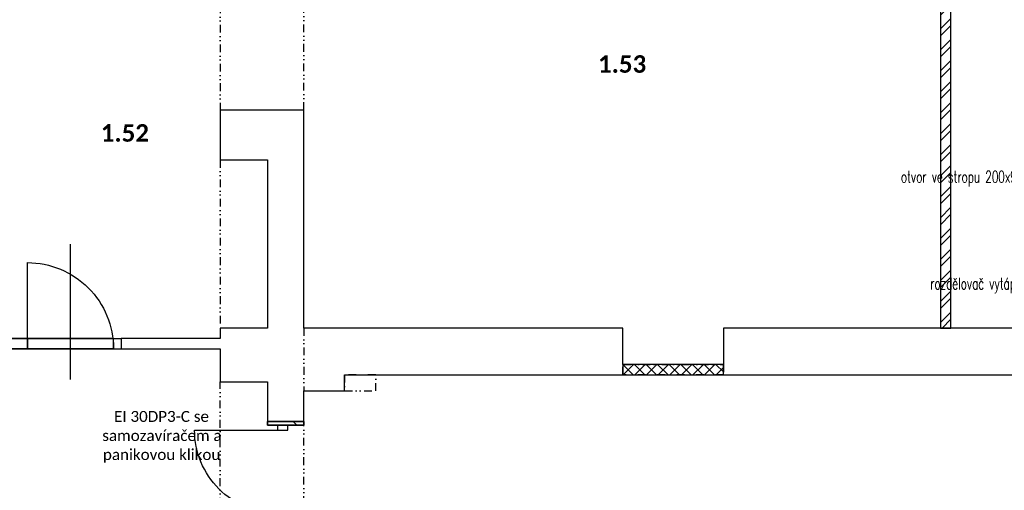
# Model space of a CAD drawing. Header units: millimetres. Extents: x -239306 to 235396, y -2942 to 28189.
# Tile 11 of 37: x 6365 to 15865, y 13431 to 17966. Entities that reach past the tile are written whole.
import ezdxf
from ezdxf import colors
from ezdxf.entities.mleader import LeaderData, LeaderLine
from ezdxf.enums import TextEntityAlignment as Align
from ezdxf.math import Vec2, Vec3

# ---------------------------------------------------------------- set-up
doc = ezdxf.new("R2010")
doc.units = ezdxf.units.MM
doc.header["$LTSCALE"] = 300
doc.linetypes.add('DIVIDE2', pattern=[0.625, 0.25, -0.125, 0, -0.125, 0, -0.125])
for name, color, linetype in [('A-Dimline-D', 221, 'Continuous'), ('A-Dimline-D @ 50', 221, 'Continuous'), ('A-Door-G', 150, 'Continuous'), ('A-MassElement-G', 210, 'Continuous'), ('A-Room-T @ 50', 131, 'Continuous'), ('A-Wall-Abov', 32, 'DIVIDE2'), ('A-Wall-Blow', 30, 'Continuous'), ('A-Wall-Comp', 22, 'Continuous'), ('A-Wall-G', 50, 'Continuous'), ('A-Wall-Patt', 12, 'Continuous'), ('A-Window-G', 92, 'Continuous'), ('A-WindowAssy-G', 102, 'Continuous')]:
    doc.layers.add(name, color=color, linetype=linetype)
doc.layers.add('G-Anno-Nplt @ 50', color=13, linetype='Continuous', plot=False)
doc.layers.add('Požár popisy', color=7, linetype='Continuous', true_color=0xea2106)
doc.styles.add('Calibri', font='calibri.ttf')
doc.styles.add('Dim', font='simplex.shx', dxfattribs={"width": 0.65})
doc.styles.add('RoomTag', font='calibrib.ttf')
doc.styles.get("Standard").update_dxf_attribs({"font": 'simplex.shx', "width": 0.65})

# ---------------------------------------------------------------- blocks, each defined once
blk = doc.blocks.new('Dvere-Pozar-PO')
at = {"layer": 'Požár popisy', "style": 'Calibri'}
blk.add_attdef('DoorOBJ:Pozar_001', (-3.26, -0.57), '', height=1.25, dxfattribs=at)
blk = doc.blocks.new('AreaLabel1')
at = {"color": 0, "style": 'RoomTag'}
blk.add_attdef('AreaOBJ:Label', text='', height=1.5, dxfattribs=at).set_placement((0, 0), align=Align.MIDDLE_CENTER)
blk = doc.blocks.new('otvorStropP')
at = {"style": 'Dim', "width": 0.65}
blk.add_attdef('ChaseST:otvorStrop', text='', height=1, dxfattribs=at).set_placement((0, 0), align=Align.MIDDLE_RIGHT)
blk = doc.blocks.new('_Open30')
at = {"color": 0, "lineweight": -2}
for p, q in [((-1, 0.27), (0, 0)), ((0, 0), (-1, -0.27)), ((0, 0), (-1, 0))]:
    blk.add_line(p, q, dxfattribs=at)
blk = doc.blocks.new('osa2K')
at = {"color": 0, "linetype": 'ByBlock'}
blk.add_lwpolyline([(0, -250), (0, 850)], dxfattribs=at)
for points in [[(-700.1, 0), (-700.1, 0)], [(699.9, 0), (699.9, 0)]]:
    blk.add_lwpolyline(points)
blk = doc.blocks.new('2KSwing')
at = {"color": 0, "linetype": 'ByBlock'}
blk.add_lwpolyline([(725, 0), (212.3, 512.7, 0.198912), (0, 0, 0.414214), (-725, 725), (-725, 0)], format="xyb", dxfattribs=at)
blk = doc.blocks.new('dvojsklo')
at = {"color": 0, "linetype": 'ByBlock'}
for p, q in [((500, 25), (-500, 25)), ((-500, -25), (500, -25))]:
    blk.add_line(p, q, dxfattribs=at)
blk = doc.blocks.new('sklo')
for p, q in [((0, 25), (1145, 25)), ((0, -25), (1145, -25))]:
    blk.add_line(p, q)
blk = doc.blocks.new('1KSwing')
at = {"color": 0, "linetype": 'ByBlock'}
blk.add_lwpolyline([(400, 0), (400, 800, 0.414214), (-400, 0)], format="xyb", dxfattribs=at)
blk = doc.blocks.new('osa1K')
at = {"color": 0, "linetype": 'ByBlock'}
blk.add_lwpolyline([(0, -250), (0, 850)], dxfattribs=at)
for points in [[(-350, 0), (-350, -0.0001)], [(350, 0), (350, -0.0001)]]:
    blk.add_lwpolyline(points)

msp = doc.modelspace()

# ---------------------------------------------------------------- hatches: boundary and pattern name
at = {"layer": 'A-Wall-Patt', "linetype": 'Continuous', "lineweight": -3}
h = msp.add_hatch(dxfattribs=at)
h.set_pattern_fill('ANSI32', color=254, scale=15, style=0)
h.paths.add_polyline_path([(15250, 14995), (15350, 14995), (15350, 18255), (15250, 18255)], flags=0)
h = msp.add_hatch(dxfattribs=at)
h.set_pattern_fill('ANSI37', color=254, scale=25, angle=-360, style=0)
h.paths.add_polyline_path([(12185, 14545), (13155, 14545), (13155, 14645), (12185, 14645)], flags=0)
h = msp.add_hatch(dxfattribs=at)
h.set_pattern_fill('POROBETON2', color=254, scale=400, angle=45, style=0, pattern_type=2)
h.set_pattern_definition([(45, (0, 0), (27.452, 382.3555), [19.4116, -270.3664]), (45, (-51.23, 51.23), (27.452, 382.3555), [19.4116, -270.3664]), (135, (13.73, 51.23), (-382.3555, -27.452), [19.4116, -231.5436]), (135, (-37.5, 0), (-382.3555, -27.452), [19.4116, -231.5436]), (105, (18.75, 32.48), (-177.452, 177.4518), [19.4116, -560.144]), (165, (0, 64.95), (-382.3556, -27.4521), [19.4116, -560.144]), (255, (-51.23, 51.23), (177.4518, -177.452), [19.412, -984.408]), (255, (153.68, 256.13), (177.4518, -177.452), [19.412, -984.408]), (255, (358.58, 461.03), (177.4518, -177.452), [19.412, -984.408]), (195, (0, 0), (-204.9037, -204.9037), [19.412, -984.408]), (195, (-177.45, 177.45), (-204.9037, -204.9037), [19.412, -984.408]), (75, (13.73, 13.73), (-177.4518, 177.452), [19.412, -984.408]), (75, (218.63, 218.63), (-177.4518, 177.452), [19.412, -984.408]), (75, (423.53, 423.53), (-177.4518, 177.452), [19.412, -984.408]), (285, (-56.25, 32.48), (177.452, -177.4518), [19.4116, -560.144]), (345, (-37.5, 0), (382.3556, 27.4521), [19.4116, -560.144]), (195, (-18.75, 69.98), (-204.9037, -204.9037), [19.412, -984.408]), (195, (-196.2, 247.43), (-204.9037, -204.9037), [19.412, -984.408]), (135, (75.16, 75.16), (-487.7464, 77.939), []), (135, (143.47, 143.47), (-487.7464, 77.939), [])])
h.paths.add_polyline_path([(8755, 14060), (9105, 14060), (9105, 14095), (8755, 14095)], flags=0)

# ---------------------------------------------------------------- linework, layer by layer
at = {"layer": 'A-Door-G', "linetype": 'Continuous', "lineweight": -3}
msp.add_lwpolyline([(8952.5, 14010), (8952.5, 14060), (8852.5, 14060), (8852.5, 14010)], close=True, dxfattribs=at)
at = {"layer": 'A-MassElement-G', "linetype": 'Continuous', "lineweight": -3}
for p, q in [((8755, 14095), (9105, 14095)), ((8755, 14060), (8755, 14095)), ((9105, 14095), (8755, 14095)), ((8755, 14095), (8755, 14060)), ((9105, 14095), (9105, 14060)), ((9105, 14060), (9105, 14095)), ((9105, 14060), (8755, 14060)), ((8755, 14060), (9105, 14060))]:
    msp.add_line(p, q, dxfattribs=at)
at = {"layer": 'A-Wall-Abov', "linetype": 'DIVIDE2', "lineweight": -3}
for p, q in [((8300, 18855), (8300, 17095)), ((9105, 17095), (9105, 18095)), ((8300, 16615), (8300, 14995)), ((9105, 14995), (9105, 14390)), ((12185, 14645), (13155, 14645)), ((12185, 14545), (12185, 14645)), ((13155, 14645), (13155, 14545)), ((9500, 14545), (9500, 14390)), ((9800, 14545), (9500, 14545)), ((9800, 14390), (9800, 14545)), ((13155, 14545), (12185, 14545)), ((8300, 11970), (8300, 14475)), ((9500, 14390), (9800, 14390)), ((9105, 12360), (9105, 14060))]:
    msp.add_line(p, q, dxfattribs=at)
at = {"layer": 'A-Wall-Blow', "linetype": 'Continuous', "lineweight": -3}
for p, q in [((13155, 14645), (12185, 14645)), ((12185, 14645), (12185, 14545)), ((13155, 14545), (13155, 14645)), ((12185, 14545), (13155, 14545))]:
    msp.add_line(p, q, dxfattribs=at)
at = {"layer": 'A-Wall-Comp', "linetype": 'Continuous', "lineweight": -3}
for p, q in [((15350, 14995), (15250, 14995)), ((15250, 14995), (15350, 14995)), ((13155, 14645), (12185, 14645)), ((12185, 14645), (12185, 14545)), ((13155, 14545), (13155, 14645)), ((12185, 14545), (13155, 14545)), ((9105, 14095), (8755, 14095)), ((8755, 14095), (8755, 14060)), ((9105, 14060), (9105, 14095)), ((8755, 14060), (9105, 14060))]:
    msp.add_line(p, q, dxfattribs=at)
at = {"layer": 'A-Wall-G', "linetype": 'Continuous', "lineweight": -3}
for p, q in [((15250, 18255), (15250, 14995)), ((15350, 14995), (15350, 18255)), ((9105, 17095), (8300, 17095)), ((8300, 17095), (8300, 16615)), ((9105, 14995), (9105, 17095)), ((8300, 16615), (8755, 16615)), ((8755, 16615), (8755, 14995)), ((8755, 14995), (8300, 14995)), ((8300, 14995), (8300, 14895)), ((9500, 14995), (9105, 14995)), ((12030, 14995), (9500, 14995)), ((12185, 14995), (12030, 14995)), ((12185, 14645), (12185, 14995)), ((15250, 14995), (13155, 14995)), ((13155, 14995), (13155, 14645)), ((16535, 14995), (15350, 14995)), ((7345, 14895), (7345, 14795)), ((8300, 14895), (7345, 14895)), ((7345, 14795), (8300, 14795)), ((8300, 14795), (8300, 14475)), ((13155, 14645), (12185, 14645)), ((9500, 14545), (12030, 14545)), ((9500, 14390), (9500, 14545)), ((12030, 14545), (17535, 14545)), ((8300, 14475), (8755, 14475)), ((8755, 14475), (8755, 14060)), ((9105, 14390), (9500, 14390)), ((9105, 14060), (9105, 14390)), ((8755, 14060), (9105, 14060))]:
    msp.add_line(p, q, dxfattribs=at)
at = {"layer": 'A-WindowAssy-G', "linetype": 'Continuous', "lineweight": -3}
for p, q in [((6005, 14895), (7345, 14895)), ((6440, 14895), (6440, 14795)), ((7270, 14795), (7270, 14895)), ((7345, 14895), (7345, 14795)), ((6005, 14795), (7345, 14795))]:
    msp.add_line(p, q, dxfattribs=at)

# ---------------------------------------------------------------- block references
at = {"layer": 'A-Dimline-D @ 50', "linetype": 'Continuous', "lineweight": -3, "xscale": 112.5, "yscale": 112.5, "zscale": 112.5}
msp.add_blockref('otvorStropP', (16349.5, 16452.2), dxfattribs=at).add_auto_attribs({'ChaseST:otvorStrop': 'otvor ve stropu 200x925 mm'})
at = {"layer": 'A-Door-G', "linetype": 'Continuous', "lineweight": -3, "extrusion": (0, 0, -1), "zscale": -1, "rotation": 270}
for name, p, xscale, yscale in [('osa2K', (-8902.5, 13210), 1.142857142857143, 1.142857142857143), ('2KSwing', (-8852.5, 13210), 1.103448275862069, 1.103448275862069)]:
    msp.add_blockref(name, p, dxfattribs=dict(at, xscale=xscale, yscale=yscale))
at = {"layer": 'A-Room-T @ 50', "linetype": 'Continuous', "lineweight": -3, "xscale": 112.5, "yscale": 112.5, "zscale": 112.5}
for p, values in [((12177.5, 17539.3), {'AreaOBJ:Label': '1.53'}), ((7380, 16875), {'AreaOBJ:Label': '1.52'})]:
    msp.add_blockref('AreaLabel1', p, dxfattribs=at).add_auto_attribs(values)
at = {"layer": 'A-Window-G', "linetype": 'Continuous', "lineweight": -3, "extrusion": (0, 0, -1), "zscale": -1}
for name, p, xscale, yscale in [('osa1K', (-6855, 14795), 1.185714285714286, 1.185714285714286), ('1KSwing', (-6855, 14795), 1.0375, 1.0375), ('dvojsklo', (-6675, 14845), 1.189999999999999, 2), ('sklo', (-7270, 14845, -2427.5), 1.039301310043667, 2), ('dvojsklo', (-6855, 14845), 0.83, 2), ('sklo', (-7270, 14845), 0.7248908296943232, 2)]:
    msp.add_blockref(name, p, dxfattribs=dict(at, xscale=xscale, yscale=yscale))
at = {"layer": 'G-Anno-Nplt @ 50', "linetype": 'Continuous', "lineweight": -3}
ref = msp.add_blockref('Dvere-Pozar-PO', (7740.9, 13945), dxfattribs=dict(at, xscale=84.375, yscale=84.375, zscale=84.375))
ref.add_attrib('DoorOBJ:Pozar_001', 'EI 30DP3-C se', (7274.9, 14090.2), dxfattribs={"layer": 'Požár popisy', "height": 105.469, "style": 'Calibri'})
ref.add_attrib('DoorOBJ:Pozar_002', 'samozavíračem a', (7161.9, 13906.1), dxfattribs={"layer": 'Požár popisy', "height": 105.469, "style": 'Calibri'})
ref.add_attrib('DoorOBJ:Pozar_003', 'panikovou klikou', (7168.2, 13722.8), dxfattribs={"layer": 'Požár popisy', "height": 105.469, "style": 'Calibri'})

# ---------------------------------------------------------------- leaders
at = {"layer": 'A-Dimline-D'}
ml = msp.add_multileader_mtext('Standard', dxfattribs=at)
ml.set_content('rozdělovač vytápění', color=256)
ml.set_leader_properties()
ml.set_arrow_properties(name='OPEN30')
ml.build(insert=Vec2(0, 0))
ml.multileader.update_dxf_attribs({"dogleg_length": 0.36, "arrow_head_size": 56.2, "scale": 50})
ctx = ml.context
ctx.base_point, ctx.scale, ctx.char_height, ctx.arrow_head_size, ctx.landing_gap_size, ctx.plane_origin = Vec3(15486.5, 15405.1), 50, 112.5, 56.2, 75, Vec3(14874.3, 15725.2)
ctx.text_align_type = 2
notes = []
notes.append((ctx, [(1, (1, 1, 0), (16211.7, 15405.1), (-1, 0), 18, [(0, [(16735, 15381.1)], 0, [])])]))
ctx.mtext.insert, ctx.mtext.width, ctx.mtext.alignment, ctx.mtext.flow_direction = Vec3(16118.7, 15480.1), 617.777, 3, 5
ml = msp.add_multileader_mtext('Standard', dxfattribs=at)
ml.set_content('v místě uložení nové zdi na stávající panel bude u panelu proražena horní skořepina nad dutinou a celá dutina bude zabetonována', color=256)
ml.set_leader_properties()
ml.set_arrow_properties(name='OPEN30')
ml.build(insert=Vec2(0, 0))
ml.multileader.update_dxf_attribs({"dogleg_length": 0.36, "arrow_head_size": 56.2, "scale": 50})
ctx = ml.context
ctx.base_point, ctx.scale, ctx.char_height, ctx.arrow_head_size, ctx.landing_gap_size, ctx.plane_origin = Vec3(23069.9, 13524.8), 50, 112.5, 56.2, 75, Vec3(25832.3, 14648.6)
ctx.text_align_type = 2
notes.append((ctx, [(0, (1, 1, 0), (23051.9, 13524.8), (1, 0), 70.2, [(0, [(27032.9, 15240)], 0, []), (1, [(20360.3, 15259.6)], 0, [])])]))
ctx.mtext.insert, ctx.mtext.width, ctx.mtext.alignment, ctx.mtext.flow_direction = Vec3(26184.8, 13581.1), 3066.092, 3, 5
for ctx, leaders in notes:
    for number, flags, end, landing, length, lines in leaders:
        leader = LeaderData()
        leader.index, (leader.has_last_leader_line, leader.has_dogleg_vector, leader.attachment_direction) = number, flags
        leader.last_leader_point, leader.dogleg_vector, leader.dogleg_length = Vec3(end), Vec3(landing), length
        for number, points, colour, breaks in lines:
            line = LeaderLine()
            line.index, line.vertices, line.color, line.breaks = number, Vec3.list(points), colors.encode_raw_color(colour), breaks
            leader.lines.append(line)
        ctx.leaders.append(leader)

doc.saveas('drawing.dxf')
